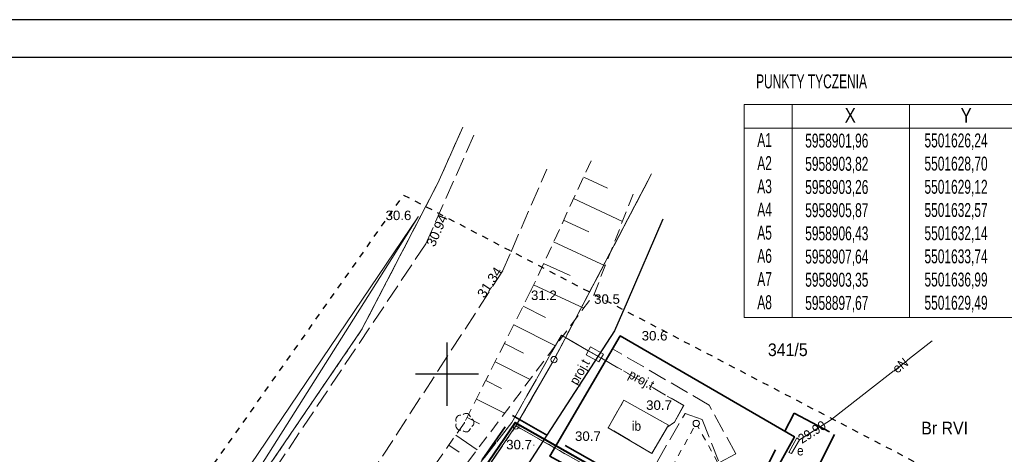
# Model space of a CAD drawing. Extents: x 5501473 to 5501683, y 5958830 to 5958978.
# Tile 9 of 10: x 5501566 to 5501644, y 5958944 to 5958978. Entities that reach past the tile are written whole.
import ezdxf
from ezdxf.enums import TextEntityAlignment as Align

# ---------------------------------------------------------------- set-up
doc = ezdxf.new("R2010")
doc.units = 0
doc.header["$LTSCALE"] = 0.5
for name, pattern in [('1 1', [2, 1, -1]), ('2 1', [3, 2, -1]), ('3 1', [4, 3, -1]), ('EGKK', [4, 3, -1]), ('EGUG', [2, 1, -1]), ('HIDDEN', [9.525, 6.35, -3.175])]:
    doc.linetypes.add(name, pattern=pattern)
for name, color, linetype, lineweight in [('--GRANICA DZIAŁKI', 2, 'Continuous', 40), ('--linia zabudowy', 1, 'Continuous', 30), ('EGDE', 251, 'Continuous', 20), ('EGDE_O', 251, 'Continuous', 20), ('EGKK', 251, 'Continuous', 20), ('EGPG', 251, 'Continuous', 20), ('EGPG_O', 251, 'Continuous', 20), ('EGUG', 3, 'Continuous', 20), ('EGUG_O', 251, 'Continuous', 20), ('OTD', 251, 'Continuous', 20), ('OTD_O', 251, 'Continuous', 20), ('OTK', 251, 'Continuous', 20), ('OTO', 251, 'Continuous', 20), ('OTR', 251, 'Continuous', 20), ('OTRN', 251, 'Continuous', 20), ('OTRN_O', 251, 'Continuous', 18), ('OTRS', 251, 'Continuous', 20), ('OTRS_O', 251, 'Continuous', 18), ('OTZ', 251, 'Continuous', 20), ('SUE', 251, 'Continuous', 20), ('SUE_O', 251, 'Continuous', 20), ('SUP', 251, 'Continuous', 20), ('SUPS', 251, 'Continuous', 20), ('SUPS_O', 251, 'Continuous', 0), ('SUT', 251, 'Continuous', 20), ('SUT_O', 251, 'Continuous', 20)]:
    doc.layers.add(name, color=color, linetype=linetype, lineweight=lineweight)
for name, color, linetype in [('--punkty tyczenia', 7, 'Continuous'), ('--zakres-WZ', 181, 'Continuous'), ('PARSI', 251, 'Continuous'), ('Strzałka', 251, 'Continuous'), ('SUTP_O', 251, 'Continuous')]:
    doc.layers.add(name, color=color, linetype=linetype)
doc.styles.add('Arial narrow', font='txt', dxfattribs={"width": 0.75})
doc.styles.add('BDOT', font='Arial.ttf', dxfattribs={"width": 0.9})
doc.styles.add('EGBP', font='arial.ttf')
doc.styles.add('EGiB', font='Arial.ttf', dxfattribs={"width": 0.9})
doc.styles.add('GESUT', font='Arial.ttf', dxfattribs={"width": 0.9})
doc.linetypes.add('LINIA ZAB2', pattern='A,0.4,[135,RODZLIN.shx,S=0.015,R=0,X=-0.1,Y=0],0.4', length=0.8)
doc.linetypes.add('OTOO', pattern='A,7.5,[30,msgB.shx,S=1.28,R=0,X=0,Y=0],7.5', length=15)

# ---------------------------------------------------------------- blocks, each defined once
blk = doc.blocks.new('OTRN')
at = {"layer": 'OTRN', "color": 0, "const_width": 0.09}
blk.add_lwpolyline([(-0.04, 0, 1), (0.04, 0, 1)], format="xyb", close=True, dxfattribs=at)
at = {"layer": 'OTRN_O', "color": 0, "style": 'BDOT'}
blk.add_attdef('RZEDNA', (0.51, 0.52), '', height=1.5, dxfattribs=at)
blk = doc.blocks.new('OTZL')
at = {"layer": 'OTZ', "color": 0, "lineweight": 18, "const_width": 0.1}
blk.add_lwpolyline([(-0.05, 0, 1), (0.05, 0, 1)], format="xyb", close=True, dxfattribs=at)
at = {"layer": 'OTZ', "color": 0, "lineweight": 18}
for centre, start, end in [((-0.65, 0.47), 84, 204), ((0.25, 0.76), 12, 132), ((0.8, 0), 300, 60), ((-0.65, -0.47), 156, 276), ((0.25, -0.76), 228, 348)]:
    blk.add_arc(centre, 0.7, start, end, dxfattribs=at)
blk = doc.blocks.new('OTRS')
at = {"layer": 'OTRS', "color": 0, "lineweight": -3, "const_width": 0.09}
blk.add_lwpolyline([(-0.04, 0, 1), (0.04, 0, 1)], format="xyb", close=True, dxfattribs=at)
at = {"layer": 'OTRS_O', "color": 0, "style": 'BDOT'}
blk.add_attdef('RZEDNA', (0.51, 0.52), '', height=1.5, dxfattribs=at)
blk = doc.blocks.new('SUPP')
at = {"color": 0}
blk.add_wipeout([(0.48, 0), (0.46, 0.15), (0.39, 0.28), (0.28, 0.39), (0.15, 0.46), (0, 0.48), (-0.15, 0.46), (-0.28, 0.39), (-0.39, 0.28), (-0.46, 0.15), (-0.48, 0), (-0.46, -0.15), (-0.39, -0.28), (-0.28, -0.39), (-0.15, -0.46), (0, -0.48), (0.15, -0.46), (0.28, -0.39), (0.39, -0.28), (0.46, -0.15)], dxfattribs=at).dxf.layer = 'SUP'
at = {"layer": 'SUP', "color": 0, "lineweight": 18}
blk.add_circle((0, 0), 0.5, dxfattribs=at)
blk = doc.blocks.new('SUPS_B')
at = {"layer": 'SUPS', "color": 0, "const_width": 0.09, "flags": 128}
blk.add_lwpolyline([(-0.04, 0, 1), (0.04, 0, 1)], format="xyb", close=True, dxfattribs=at)
at = {"layer": 'SUPS_O', "color": 0, "style": 'GESUT', "width": 0.9}
blk.add_attdef('RZEDNA', (1.6, -0.74), '', height=1.5, dxfattribs=at)
blk = doc.blocks.new('EGPG_a')
at = {"color": 0}
blk.add_wipeout([(0.48, 0), (0.46, 0.15), (0.39, 0.28), (0.28, 0.39), (0.15, 0.46), (0, 0.48), (-0.15, 0.46), (-0.28, 0.39), (-0.39, 0.28), (-0.46, 0.15), (-0.48, 0), (-0.46, -0.15), (-0.39, -0.28), (-0.28, -0.39), (-0.15, -0.46), (0, -0.48), (0.15, -0.46), (0.28, -0.39), (0.39, -0.28), (0.46, -0.15)], dxfattribs=at).dxf.layer = 'EGPG'
at = {"layer": 'EGPG', "color": 0, "lineweight": 18}
blk.add_circle((0, 0, 1), 0.5, dxfattribs=at)
at = {"layer": 'EGPG_O', "color": 0, "style": 'EGBP'}
blk.add_attdef('NRP', (0.98, 0.52), '', height=1.5, dxfattribs=at)
blk = doc.blocks.new('EGPG_b')
at = {"layer": 'EGPG', "lineweight": 0}
h = blk.add_hatch(color=0, dxfattribs=at)
h.dxf.hatch_style = 1
edge = h.paths.add_edge_path()
edge.add_arc((0, 0), 0.09, 0, 360)
at = {"layer": 'EGPG_O', "color": 0, "style": 'EGBP'}
blk.add_attdef('NRP', (0.67, 0.52), '', height=1.5, dxfattribs=at)
blk = doc.blocks.new('mzsk')
at = {"layer": 'PARSI', "color": 0}
for p, q in [((0, -5), (0, 5)), ((5, 0), (-5, 0))]:
    blk.add_line(p, q, dxfattribs=at)

msp = doc.modelspace()

# ---------------------------------------------------------------- linework, layer by layer
at = {"layer": '--punkty tyczenia', "color": 7, "lineweight": 0}
for points in [[(5501623.481, 5958971.317), (5501645.741, 5958971.317)], [(5501623.481, 5958971.317), (5501623.481, 5958954.486)], [(5501627.3, 5958971.317), (5501627.3, 5958954.486)], [(5501636.575, 5958971.317), (5501636.575, 5958954.486)], [(5501623.481, 5958969.462), (5501645.741, 5958969.462)], [(5501623.481, 5958954.486), (5501645.741, 5958954.486)]]:
    msp.add_lwpolyline(points, dxfattribs=at)
at = {"layer": 'EGDE', "lineweight": 18}
msp.add_lwpolyline([(5501601.139, 5958969.296), (5501599.28, 5958965.11), (5501593.25, 5958953.5), (5501569.38, 5958918.49), (5501566.963, 5958915.542)], dxfattribs=at)
at = {"layer": 'EGUG', "linetype": 'EGUG', "lineweight": 18}
msp.add_lwpolyline([(5501601.087, 5958969.177), (5501599.28, 5958965.11), (5501593.25, 5958953.5), (5501569.38, 5958918.49), (5501566.922, 5958915.492)], dxfattribs=at)
at = {"layer": 'OTD', "lineweight": 18}
msp.add_lwpolyline([(5501613.99, 5958947.95), (5501612.74, 5958945.76), (5501616.19, 5958943.72), (5501617.5, 5958945.96)], close=True, dxfattribs=at)
at = {"layer": 'OTK', "linetype": '3 1', "lineweight": 18}
for points in [[(5501608.13, 5958943.51), (5501609.23, 5958942.91), (5501612.4, 5958941), (5501613.34, 5958940.48), (5501614.6, 5958939.61), (5501618.82, 5958946.89), (5501620.18, 5958946.4), (5501621.53, 5958943.01), (5501622.83, 5958943.7), (5501620.73, 5958947.54), (5501613.08, 5958952.01)], [(5501612.74, 5958945.76), (5501613.99, 5958947.95), (5501617.5, 5958945.96), (5501616.19, 5958943.72)], [(5501612.74, 5958945.76), (5501613.99, 5958947.95), (5501617.5, 5958945.96), (5501616.19, 5958943.72)]]:
    msp.add_lwpolyline(points, close=True, dxfattribs=at)
at = {"layer": 'OTO', "linetype": 'OTOO', "lineweight": 35}
msp.add_lwpolyline([(5501609.23, 5958942.91), (5501608.13, 5958943.51), (5501613.7, 5958953.02), (5501627.47, 5958945.05), (5501622.16, 5958935.44), (5501614.6, 5958939.61), (5501613.34, 5958940.48)], dxfattribs=at)
at = {"layer": 'OTR', "linetype": '2 1', "lineweight": 18}
for p, q in [((5501611.407, 5958966.879), (5501606.64, 5958956.61)), ((5501611.63, 5958956.31), (5501614.85, 5958964.589)), ((5501596.24, 5958935.85), (5501611.63, 5958956.31)), ((5501606.64, 5958956.61), (5501601.38, 5958946.16)), ((5501601.38, 5958946.16), (5501595.34, 5958937.52))]:
    msp.add_line(p, q, dxfattribs=at)
at = {"layer": 'OTR'}
for p, q in [((5501610.804, 5958965.581), (5501612.681, 5958964.71)), ((5501610.012, 5958963.875), (5501613.875, 5958962.082)), ((5501609.221, 5958962.17), (5501611.206, 5958961.248)), ((5501608.429, 5958960.464), (5501612.509, 5958958.57)), ((5501607.637, 5958958.758), (5501609.732, 5958957.786)), ((5501606.845, 5958957.053), (5501610.806, 5958955.214)), ((5501606.014, 5958955.366), (5501607.793, 5958954.47)), ((5501605.275, 5958953.899), (5501608.569, 5958952.241)), ((5501604.537, 5958952.432), (5501606.051, 5958951.669)), ((5501603.798, 5958950.964), (5501606.563, 5958949.573)), ((5501603.06, 5958949.497), (5501604.309, 5958948.868)), ((5501602.321, 5958948.03), (5501604.556, 5958946.905)), ((5501601.583, 5958946.563), (5501602.568, 5958946.067)), ((5501600.697, 5958945.183), (5501602.377, 5958944.009)), ((5501600.146, 5958944.394), (5501600.972, 5958943.817))]:
    msp.add_line(p, q, dxfattribs=at)
at = {"layer": 'SUE', "lineweight": 18}
msp.add_lwpolyline([(5501627.23, 5958943.71), (5501627.86, 5958944.79), (5501627.66, 5958944.96), (5501627.03, 5958943.81)], close=True, dxfattribs=at)
at = {"layer": 'SUP', "linetype": '1 1', "lineweight": 18}
msp.add_lwpolyline([(5501617.31, 5958941.79), (5501619.7, 5958946.1), (5501622.12, 5958941.72)], close=True, dxfattribs=at)
at = {"layer": 'SUT', "linetype": '3 1', "lineweight": 18}
msp.add_lwpolyline([(5501611.34, 5958952.15), (5501611, 5958951.53), (5501612.01, 5958950.97), (5501612.36, 5958951.59), (5501611.34, 5958952.15)], dxfattribs=at)

# ---------------------------------------------------------------- block references
at = {"layer": 'OTRN'}
ref = msp.add_blockref('OTRN', (5501597.72, 5958962.45), dxfattribs=dict(at, xscale=0.5, yscale=0.5, zscale=0.5, rotation=360))
ref.add_attrib('RZEDNA', '30.6', dxfattribs={"layer": 'OTRN_O', "color": 0, "height": 0.75, "style": 'BDOT'}).set_placement((5501595.144, 5958962.93, 30.6), align=Align.TOP_LEFT)
ref = msp.add_blockref('OTRN', (5501606.64, 5958956.61), dxfattribs=dict(at, xscale=0.5, yscale=0.5, zscale=0.5, rotation=360))
ref.add_attrib('RZEDNA', '31.2', dxfattribs={"layer": 'OTRN_O', "color": 0, "height": 0.75, "style": 'BDOT'}).set_placement((5501606.64, 5958956.61, 31.2), align=Align.TOP_LEFT)
ref = msp.add_blockref('OTRN', (5501611.63, 5958956.31), dxfattribs=dict(at, xscale=0.5, yscale=0.5, zscale=0.5, rotation=360))
ref.add_attrib('RZEDNA', '30.5', dxfattribs={"layer": 'OTRN_O', "color": 0, "height": 0.75, "style": 'BDOT'}).set_placement((5501611.63, 5958956.31, 30.5), align=Align.TOP_LEFT)
ref = msp.add_blockref('OTRN', (5501613.7, 5958953.02), dxfattribs=dict(at, xscale=0.5, yscale=0.5, zscale=0.5, rotation=360))
ref.add_attrib('RZEDNA', '30.6', (5501615.39, 5958952.66, 30.6), dxfattribs={"layer": 'OTRN_O', "color": 0, "height": 0.75, "style": 'BDOT'})
ref = msp.add_blockref('OTRN', (5501618.82, 5958946.89), dxfattribs=dict(at, xscale=0.5, yscale=0.5, zscale=0.5, rotation=360))
ref.add_attrib('RZEDNA', '30.7', (5501615.741, 5958947.171, 30.7), dxfattribs={"layer": 'OTRN_O', "color": 0, "height": 0.75, "style": 'BDOT'})
ref = msp.add_blockref('OTRN', (5501612.74, 5958945.76), dxfattribs=dict(at, xscale=0.5, yscale=0.5, zscale=0.5, rotation=360))
ref.add_attrib('RZEDNA', '30.7', (5501610.12, 5958944.72, 30.7), dxfattribs={"layer": 'OTRN_O', "color": 0, "height": 0.75, "style": 'BDOT'})
ref = msp.add_blockref('OTRN', (5501606.86, 5958944.38), dxfattribs=dict(at, xscale=0.5, yscale=0.5, zscale=0.5, rotation=360))
ref.add_attrib('RZEDNA', '30.7', dxfattribs={"layer": 'OTRN_O', "color": 0, "height": 0.75, "style": 'BDOT'}).set_placement((5501604.677, 5958944.8, 30.7), align=Align.TOP_LEFT)
at = {"layer": 'OTRS'}
ref = msp.add_blockref('OTRS', (5501598.33, 5958960.31), dxfattribs=dict(at, xscale=0.5, yscale=0.5, zscale=0.5, rotation=360))
ref.add_attrib('RZEDNA', '30.94', dxfattribs={"layer": 'OTRS_O', "color": 0, "height": 0.75, "rotation": 66.18522, "style": 'BDOT'}).set_placement((5501598.33, 5958960.31, 30.94), align=Align.TOP_LEFT)
ref = msp.add_blockref('OTRS', (5501604.4, 5958958.14), dxfattribs=dict(at, xscale=0.5, yscale=0.5, zscale=0.5, rotation=360))
ref.add_attrib('RZEDNA', '31.34', dxfattribs={"layer": 'OTRS_O', "color": 0, "height": 0.75, "rotation": 56.54463, "style": 'BDOT'}).set_placement((5501604.4, 5958958.14, 31.34), align=Align.RIGHT)
at = {"layer": 'OTZ', "xscale": 0.5, "yscale": 0.5, "zscale": 0.5, "rotation": 360}
msp.add_blockref('OTZL', (5501601.38, 5958946.16), dxfattribs=at)
at = {"layer": 'PARSI', "xscale": 0.5, "yscale": 0.5, "zscale": 0.5}
msp.add_blockref('mzsk', (5501600, 5958950), dxfattribs=at)
at = {"layer": 'SUPS'}
ref = msp.add_blockref('SUPS_B', (5501627.86, 5958944.79), dxfattribs=dict(at, xscale=0.5, yscale=0.5, zscale=0.5, rotation=360))
ref.add_attrib('RZEDNA', '29.90', dxfattribs={"layer": 'SUPS_O', "color": 0, "height": 0.75, "rotation": 32.68266, "style": 'GESUT', "width": 0.9}).set_placement((5501627.86, 5958944.79, 29.9), align=Align.MIDDLE_LEFT)

# ---------------------------------------------------------------- texts
at = {"layer": '--punkty tyczenia', "color": 7, "lineweight": 0, "style": 'Arial narrow'}
for s, p in [('X', (5501631.447, 5958969.898)), ('Y', (5501640.612, 5958969.898))]:
    msp.add_text(s, height=1.135, dxfattribs=at).set_placement(p)
at = {"layer": '--punkty tyczenia', "color": 7, "lineweight": 0, "char_height": 1.1, "attachment_point": 1, "style": 'Arial narrow'}
for s, insert, width in [('A1\\PA2\\PA3\\PA4\\PA5\\PA6\\PA7\\PA8', (5501624.528, 5958969.069), 3.819), ('5958901,96\\P5958903,82\\P5958903,26\\P5958905,87\\P5958906,43\\P5958907,64\\P5958903,35\\P5958897,67', (5501628.319, 5958969.016), 8.57315), ('5501626,24\\P5501628,70\\P5501629,12\\P5501632,57\\P5501632,14\\P5501633,74\\P5501636,99\\P5501629,49', (5501637.746, 5958969.031), 8.47156)]:
    msp.add_mtext(s, dxfattribs=dict(at, insert=insert, width=width))
at = {"color": 7, "linetype": 'ByBlock', "insert": (5501624.435, 5958973.7), "char_height": 1.1, "width": 19.35896, "attachment_point": 1, "style": 'Arial narrow'}
msp.add_mtext('PUNKTY TYCZENIA ', dxfattribs=at)
at = {"layer": 'EGDE_O', "insert": (5501625.368, 5958951.412), "char_height": 1, "attachment_point": 7, "style": 'EGiB'}
msp.add_mtext('341/5', dxfattribs=at)
at = {"layer": 'EGUG_O', "insert": (5501637.489, 5958945.234), "char_height": 1, "attachment_point": 7, "style": 'EGiB'}
msp.add_mtext('Br RVI', dxfattribs=at)
at = {"layer": 'OTD_O', "insert": (5501614.978, 5958945.889), "char_height": 0.75, "attachment_point": 5, "style": 'BDOT'}
msp.add_mtext('ib', dxfattribs=at)
at = {"layer": 'SUE_O', "insert": (5501635.84, 5958950.68), "char_height": 0.75, "attachment_point": 5, "rotation": 38.00085, "style": 'GESUT', "bg_fill": 3, "box_fill_scale": 1.1, "bg_fill_color": 256, "bg_fill_transparency": 0}
msp.add_mtext('eN', dxfattribs=at)
at = {"layer": 'SUE_O', "insert": (5501627.67, 5958943.56), "char_height": 0.75, "attachment_point": 7, "style": 'GESUT'}
msp.add_mtext('e', dxfattribs=at)

# ---------------------------------------------------------------- next in the draw order: linework, layer by layer
at = {"layer": 'SUE', "lineweight": 18}
msp.add_lwpolyline([(5501638.352, 5958952.644), (5501630.31, 5958946.36), (5501627.86, 5958944.79)], dxfattribs=at)

# ---------------------------------------------------------------- next in the draw order: block references
at = {"layer": 'EGPG', "xscale": 0.5, "yscale": 0.5, "zscale": 0.5, "rotation": 360}
msp.add_blockref('EGPG_b', (5501599.28, 5958965.11), dxfattribs=at)
at = {"layer": 'SUP', "xscale": 0.5, "yscale": 0.5, "zscale": 0.5}
msp.add_blockref('SUPP', (5501619.7, 5958946.1), dxfattribs=at)

# ---------------------------------------------------------------- next in the draw order: texts
at = {"layer": 'SUT_O', "insert": (5501610.574, 5958950.115), "char_height": 0.75, "attachment_point": 5, "rotation": 60.55457, "style": 'GESUT', "bg_fill": 3, "box_fill_scale": 1.1, "bg_fill_color": 256, "bg_fill_transparency": 0}
msp.add_mtext('proj.t', dxfattribs=at)

# ---------------------------------------------------------------- next in the draw order: linework, layer by layer
at = {"layer": 'EGDE', "lineweight": 18}
for points in [[(5501616.176, 5958965.832), (5501608.46, 5958951.15), (5501605.45, 5958945.9), (5501651.95, 5958919.55), (5501659.839, 5958931.013)], [(5501660.129, 5958931.433), (5501651.95, 5958919.55), (5501605.45, 5958945.9), (5501583.6, 5958913.84), (5501577.149, 5958905.701)]]:
    msp.add_lwpolyline(points, dxfattribs=at)
at = {"layer": 'EGKK', "linetype": 'EGKK', "lineweight": 18}
for points in [[(5501615.765, 5958965.05), (5501608.46, 5958951.15), (5501605.45, 5958945.9), (5501651.95, 5958919.55), (5501659.449, 5958930.446)], [(5501659.731, 5958930.855), (5501651.95, 5958919.55), (5501605.45, 5958945.9), (5501592.28, 5958926.57), (5501641.46, 5958861.65), (5501646.829, 5958855.594)]]:
    msp.add_lwpolyline(points, dxfattribs=at)
at = {"layer": 'SUP', "linetype": '3 1', "lineweight": 18}
msp.add_lwpolyline([(5501612.36, 5958951.59), (5501611.34, 5958952.15), (5501611, 5958951.53), (5501612.01, 5958950.97)], close=True, dxfattribs=at)
at = {"layer": 'SUT', "linetype": '3 1', "lineweight": 18}
msp.add_lwpolyline([(5501617.38, 5958945.79), (5501617.98, 5958946.2), (5501618.71, 5958947.52), (5501612.18, 5958951.27), (5501611.17, 5958951.85), (5501609.04, 5958953.07), (5501605.12, 5958946.17), (5501589.11, 5958925.77), (5501582.89, 5958917.61), (5501575.143, 5958907.462)], dxfattribs=at)

# ---------------------------------------------------------------- next in the draw order: block references
at = {"layer": 'EGPG', "xscale": 0.5, "yscale": 0.5, "zscale": 0.5, "rotation": 360}
for name, p in [('EGPG_b', (5501593.25, 5958953.5)), ('EGPG_a', (5501608.46, 5958951.15)), ('EGPG_a', (5501605.45, 5958945.9))]:
    msp.add_blockref(name, p, dxfattribs=at)

# ---------------------------------------------------------------- next in the draw order: texts
at = {"layer": 'SUTP_O', "insert": (5501615.32, 5958949.47), "char_height": 0.75, "attachment_point": 5, "rotation": 331.63829, "style": 'GESUT', "bg_fill": 3, "box_fill_scale": 1.1, "bg_fill_color": 256, "bg_fill_transparency": 0}
msp.add_mtext('proj.t', dxfattribs=at)

# ---------------------------------------------------------------- next in the draw order: linework, layer by layer
at = {"layer": '--GRANICA DZIAŁKI', "linetype": 'Continuous', "flags": 128}
msp.add_lwpolyline([(5501576.992, 5958905.825), (5501583.439, 5958913.959), (5501598.7, 5958936.348), (5501605.388, 5958946.165), (5501651.889, 5958919.814), (5501660.026, 5958931.636)], dxfattribs=at)
at = {"layer": '--linia zabudowy', "linetype": 'LINIA ZAB2', "ltscale": 10}
msp.add_lwpolyline([(5501617.071, 5958962.244), (5501614.243, 5958955.722), (5501613.254, 5958953.413), (5501598.802, 5958931.151), (5501591.163, 5958920.498), (5501585.335, 5958912.679), (5501578.719, 5958904.006)], dxfattribs=at)
at = {"layer": '--zakres-WZ', "linetype": 'HIDDEN', "lineweight": 35}
msp.add_lwpolyline([(5501589.302, 5958923.596), (5501605.19, 5958946.717), (5501622.402, 5958936.926), (5501627.435, 5958946.919), (5501630.627, 5958945.228), (5501625.177, 5958934.409), (5501651.069, 5958901.344), (5501623.813, 5958879.625)], close=True, dxfattribs=at)
for points in [[(5501472.985, 5958829.529), (5501682.985, 5958829.529), (5501682.985, 5958978.029), (5501472.985, 5958978.029)], [(5501480.985, 5958832.529), (5501679.985, 5958832.529), (5501679.985, 5958975.029), (5501480.985, 5958975.029)]]:
    msp.add_lwpolyline(points, close=True)
at = {"layer": 'EGDE', "lineweight": 18}
for points in [[(5501567.334, 5958915.995), (5501569.38, 5958918.49), (5501593.25, 5958953.5), (5501599.28, 5958965.11), (5501601.24, 5958969.524)], [(5501577.806, 5958906.53), (5501583.6, 5958913.84), (5501605.45, 5958945.9), (5501608.46, 5958951.15), (5501615.963, 5958965.426)]]:
    msp.add_lwpolyline(points, dxfattribs=at)
at = {"layer": 'EGUG', "linetype": 'EGUG', "lineweight": 18}
for points in [[(5501567.165, 5958915.788), (5501569.38, 5958918.49), (5501593.25, 5958953.5), (5501599.28, 5958965.11), (5501600.976, 5958968.928)], [(5501577.763, 5958906.475), (5501583.6, 5958913.84), (5501592.28, 5958926.57), (5501605.45, 5958945.9), (5501608.46, 5958951.15), (5501615.995, 5958965.487)], [(5501660.19, 5958931.523), (5501651.95, 5958919.55), (5501605.45, 5958945.9), (5501592.28, 5958926.57), (5501641.46, 5958861.65), (5501646.841, 5958855.58)]]:
    msp.add_lwpolyline(points, dxfattribs=at)
at = {"layer": 'OTK', "linetype": '3 1', "lineweight": 18}
for points in [[(5501602.125, 5958968.909), (5501598.33, 5958960.31), (5501576.56, 5958927.77), (5501572.56, 5958922.43), (5501567.266, 5958915.574)], [(5501570.768, 5958910.07), (5501577.35, 5958918.7), (5501583.09, 5958926.4), (5501590.54, 5958936.79), (5501604.4, 5958958.14), (5501605.06, 5958959.68), (5501607.896, 5958966.221)]]:
    msp.add_lwpolyline(points, dxfattribs=at)
at = {"layer": 'OTK', "lineweight": 18}
msp.add_lwpolyline([(5501567.275, 5958917.123), (5501576.18, 5958928.36), (5501597.72, 5958962.45), (5501575.61, 5958929.72), (5501566.443, 5958918.79)], dxfattribs=at)
at = {"layer": 'OTK', "linetype": '3 1', "lineweight": 18}
msp.add_lwpolyline([(5501608.13, 5958943.51), (5501609.23, 5958942.91), (5501612.4, 5958941), (5501613.34, 5958940.48), (5501614.6, 5958939.61), (5501618.82, 5958946.89), (5501620.18, 5958946.4), (5501621.53, 5958943.01), (5501622.83, 5958943.7), (5501620.73, 5958947.54), (5501613.08, 5958952.01)], close=True, dxfattribs=at)
at = {"layer": 'Strzałka', "linetype": '1 1', "flags": 128}
msp.add_lwpolyline([(5501596.574, 5958964.164), (5501642.356, 5958940.252), (5501666.438, 5958909.985), (5501621.79, 5958876.648), (5501570.688, 5958927.46), (5501596.574, 5958964.164)], dxfattribs=at)
at = {"layer": 'SUT', "linetype": '3 1', "lineweight": 18}
msp.add_lwpolyline([(5501574.864, 5958907.101), (5501589.11, 5958925.77), (5501605.12, 5958946.17), (5501609.04, 5958953.07), (5501618.71, 5958947.52), (5501617.98, 5958946.2), (5501617.38, 5958945.79)], dxfattribs=at)

doc.saveas('drawing.dxf')
